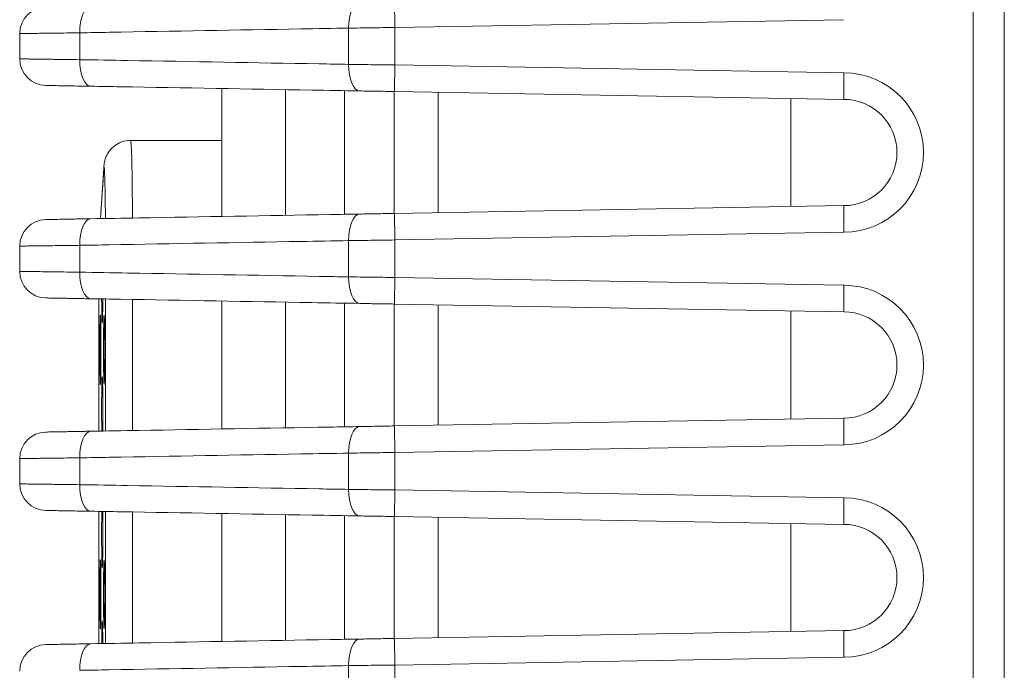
# Model space of a CAD drawing. Header units: millimetres. Extents: x 990 to 1809, y 0 to 562.
# Tile 52 of 256: x 1198 to 1217, y 337 to 349. Entities that reach past the tile are written whole.
import ezdxf

# ---------------------------------------------------------------- set-up
doc = ezdxf.new("R2010")
doc.units = ezdxf.units.MM
doc.layers.add('1', color=7, linetype='Continuous', true_color=0xffffff)

msp = doc.modelspace()

# ---------------------------------------------------------------- linework, layer by layer
at = {"layer": '1', "color": 7, "linetype": 'Continuous', "lineweight": 18}
for p, q in [((1216.353, 298.616), (1216.353, 378.66)), ((1216.94, 378.66), (1216.94, 304.388)), ((1205.469, 349.491), (1205.477, 348.991)), ((1213.925, 349.138), (1205.477, 348.991)), ((1205.469, 347.786), (1205.477, 348.286)), ((1205.477, 348.286), (1213.925, 348.138)), ((1202.221, 347.842), (1202.221, 345.433)), ((1203.421, 345.455), (1203.421, 347.821)), ((1204.528, 347.802), (1204.528, 345.474)), ((1205.467, 345.491), (1205.467, 347.786)), ((1213.921, 347.638), (1205.469, 347.786)), ((1206.29, 347.771), (1206.29, 345.505)), ((1202.221, 346.865), (1200.508, 346.865)), ((1200.002, 346.346), (1199.94, 345.394)), ((1200.001, 346.313), (1199.941, 345.394)), ((1205.469, 345.491), (1213.921, 345.638)), ((1205.469, 345.491), (1205.477, 344.991)), ((1213.925, 345.138), (1205.477, 344.991)), ((1205.469, 343.786), (1205.477, 344.286)), ((1205.477, 344.286), (1213.925, 344.138)), ((1199.912, 343.79), (1199.912, 341.394)), ((1200.034, 341.396), (1200.034, 343.88)), ((1200.543, 341.404), (1200.543, 343.871)), ((1202.221, 343.842), (1202.221, 341.433)), ((1203.421, 341.455), (1203.421, 343.821)), ((1204.528, 343.802), (1204.528, 341.474)), ((1205.467, 341.491), (1205.467, 343.786)), ((1213.921, 343.638), (1205.469, 343.786)), ((1206.29, 343.771), (1206.29, 341.505)), ((1205.469, 341.491), (1213.921, 341.638)), ((1205.469, 341.491), (1205.477, 340.991)), ((1213.925, 341.138), (1205.477, 340.991)), ((1205.469, 339.786), (1205.477, 340.286)), ((1205.477, 340.286), (1213.925, 340.138)), ((1199.912, 339.883), (1199.912, 337.394)), ((1200.034, 337.396), (1200.034, 339.88)), ((1200.543, 337.405), (1200.543, 339.871)), ((1202.221, 339.842), (1202.221, 337.435)), ((1203.421, 337.455), (1203.421, 339.821)), ((1204.528, 339.802), (1204.528, 337.474)), ((1205.467, 337.491), (1205.467, 339.786)), ((1213.921, 339.638), (1205.469, 339.786)), ((1206.29, 339.771), (1206.29, 337.505)), ((1205.469, 337.491), (1213.921, 337.638)), ((1205.469, 337.491), (1205.477, 336.991)), ((1213.925, 337.138), (1205.477, 336.991))]:
    msp.add_line(p, q, dxfattribs=at)
for centre, radius, start, end in [((1198.921, 348.876), 0.5, 91, 180), ((1198.921, 348.4), 0.5, 180, 269), ((1213.921, 346.638), 1.5, 270.1835, 89.8165), ((1213.921, 346.638), 1, 270, 90), ((1198.921, 344.876), 0.5, 91, 180), ((1198.921, 344.4), 0.5, 180, 269), ((1213.921, 342.638), 1.5, 270.1835, 89.8165), ((1213.921, 342.638), 1, 270, 90), ((1198.921, 340.876), 0.5, 91, 180), ((1198.921, 340.4), 0.5, 180, 269), ((1213.921, 338.638), 1.5, 270.1835, 89.8165), ((1213.921, 338.638), 1, 270, 90), ((1198.921, 336.876), 0.5, 91, 180)]:
    msp.add_arc(centre, radius, start, end, dxfattribs=at)
for centre, major_axis, ratio, start_param, end_param in [((1204.825, 348.979), (0.009, -0.5), 0.434695, 3.141593, 4.704802), ((1199.768, 348.891), (0.009, -0.5), 0.434695, 3.141593, 4.704802), ((1199.768, 348.385), (0.009, 0.5), 0.434695, 1.578384, 3.141593), ((1204.825, 348.297), (0.009, 0.5), 0.434695, 1.578384, 3.141593), ((1200.508, 344.865), (0, -2), 0.017452, 1.848147, 3.141572), ((1200.008, 344.865), (0, -1.5), 0.017452, 2.636656, 3.404139), ((1200.501, 346.313), (0.499, -0.032), 0.965585, 3.141569, 3.208746), ((1200.008, 344.865), (0, -1.5), 0.017452, 1.934543, 2.636656), ((1204.825, 344.979), (-0.009, 0.5), 0.434695, 0, 1.563209), ((1199.768, 344.891), (0.009, -0.5), 0.434695, 3.141593, 4.704802), ((1199.768, 344.385), (0.009, 0.5), 0.434695, 1.578384, 3.141593), ((1204.825, 344.297), (0.009, 0.5), 0.434695, 1.578384, 3.141593), ((1199.938, 343.79), (0, -1.5), 0.017452, 4.650227, 4.712389), ((1199.973, 344.073), (0, 0.65), 0.017452, 1.871996, 3.141593), ((1199.973, 344.073), (0, 0.65), 0.017452, 3.141593, 4.40844), ((1199.938, 342.923), (0, 0.65), 0.017452, 0, 3.141593), ((1200.188, 343.573), (0, 0.25), 0.999848, 1.570824, 1.710424), ((1199.938, 342.923), (0, 0.65), 0.017452, 3.141593, 6.283185), ((1200.008, 342.923), (0, 0.65), 0.017452, 0, 3.141593), ((1200.258, 343.573), (0, 0.25), 0.999848, 1.570824, 1.746136), ((1200.008, 342.923), (0, 0.65), 0.017452, 3.141593, 6.283185), ((1200.223, 343.423), (0, -0.25), 0.999848, 4.548805, 4.712362), ((1199.973, 341.773), (0, 0.65), 0.017452, 0, 2.204759), ((1200.223, 342.423), (0, 0.25), 0.999848, 1.570824, 1.710424), ((1199.973, 341.773), (0, 0.65), 0.017452, 4.076658, 6.283185), ((1199.768, 340.891), (0.009, -0.5), 0.434695, 3.141593, 4.704802), ((1204.825, 340.979), (-0.009, 0.5), 0.434695, 0, 1.563209), ((1199.768, 340.385), (0.009, 0.5), 0.434695, 1.578384, 3.141593), ((1204.825, 340.297), (0.009, 0.5), 0.434695, 1.578384, 3.141593), ((1199.973, 339.473), (0, 0.65), 0.017452, 0.876652, 3.141593), ((1199.973, 339.473), (0, 0.65), 0.017452, 3.141593, 5.401281), ((1199.938, 338.323), (0, 0.65), 0.017452, 0, 3.141593), ((1200.188, 338.973), (0, 0.25), 0.999848, 1.570824, 1.710424), ((1199.938, 338.323), (0, 0.65), 0.017452, 3.141593, 6.283185), ((1200.008, 338.323), (0, 0.65), 0.017452, 0, 3.141593), ((1200.258, 338.973), (0, 0.25), 0.999848, 1.570824, 1.746136), ((1200.008, 338.323), (0, 0.65), 0.017452, 3.141593, 6.283185), ((1199.973, 337.173), (0, 0.65), 0.017452, 0, 1.219527), ((1200.223, 337.823), (0, 0.25), 0.999848, 1.570824, 1.710424), ((1199.973, 337.173), (0, 0.65), 0.017452, 5.061449, 6.283185), ((1204.825, 336.979), (-0.009, 0.5), 0.434695, 0, 1.563209), ((1199.768, 336.891), (0.009, -0.5), 0.434695, 3.141593, 4.704801)]:
    msp.add_ellipse(centre, major_axis=major_axis, ratio=ratio, start_param=start_param, end_param=end_param, dxfattribs=at)
for points, knots in [([(1204.608, 348.979), (1204.308, 348.974), (1204.008, 348.969), (1202.507, 348.943), (1201.306, 348.922), (1199.921, 348.897), (1199.736, 348.894), (1199.551, 348.891)], [0, 0, 0, 0, 0.178059, 0.178059, 0.890297, 0.890297, 1, 1, 1, 1]), ([(1205.477, 348.991), (1205.402, 348.99), (1205.327, 348.989), (1205.177, 348.987), (1205.103, 348.986), (1204.957, 348.984), (1204.886, 348.983), (1204.745, 348.981), (1204.676, 348.98), (1204.608, 348.979)], [0, 0, 0, 0, 0.25, 0.25, 0.5, 0.5, 0.75, 0.75, 1, 1, 1, 1]), ([(1199.551, 348.891), (1199.509, 348.89), (1199.467, 348.89), (1199.385, 348.889), (1199.345, 348.888), (1199.228, 348.887), (1199.081, 348.885), (1198.952, 348.883), (1198.876, 348.882), (1198.861, 348.882), (1198.832, 348.882), (1198.79, 348.881), (1198.751, 348.881), (1198.676, 348.88), (1198.633, 348.879), (1198.576, 348.878), (1198.558, 348.878), (1198.534, 348.878), (1198.526, 348.878), (1198.512, 348.877), (1198.505, 348.877), (1198.472, 348.877), (1198.453, 348.877), (1198.427, 348.876), (1198.42, 348.876), (1198.421, 348.876)], [0, 0, 0, 0, 0.06247, 0.06247, 0.124941, 0.124941, 0.249881, 0.374822, 0.374822, 0.406057, 0.406057, 0.437292, 0.499763, 0.499763, 0.624703, 0.624703, 0.687174, 0.687174, 0.718409, 0.718409, 0.749644, 0.749644, 0.874585, 0.874585, 1, 1, 1, 1]), ([(1198.421, 348.4), (1198.421, 348.4), (1198.422, 348.4), (1198.429, 348.4), (1198.434, 348.4), (1198.454, 348.4), (1198.493, 348.399), (1198.557, 348.398), (1198.605, 348.398), (1198.615, 348.397), (1198.635, 348.397), (1198.667, 348.397), (1198.703, 348.396), (1198.777, 348.395), (1198.832, 348.395), (1198.922, 348.393), (1198.953, 348.393), (1199.002, 348.392), (1199.019, 348.392), (1199.053, 348.392), (1199.07, 348.391), (1199.157, 348.39), (1199.231, 348.389), (1199.385, 348.387), (1199.466, 348.386), (1199.551, 348.385)], [0, 0, 0, 0, 0.061988, 0.061988, 0.124522, 0.124522, 0.24959, 0.374659, 0.374659, 0.405926, 0.405926, 0.437193, 0.499727, 0.499727, 0.624795, 0.624795, 0.687329, 0.687329, 0.718596, 0.718596, 0.749863, 0.749863, 0.874932, 0.874932, 1, 1, 1, 1]), ([(1199.551, 348.385), (1199.851, 348.38), (1200.151, 348.375), (1201.652, 348.349), (1202.853, 348.328), (1204.238, 348.303), (1204.423, 348.3), (1204.608, 348.297)], [0, 0, 0, 0, 0.178059, 0.178059, 0.890297, 0.890297, 1, 1, 1, 1]), ([(1204.608, 348.297), (1204.676, 348.296), (1204.745, 348.295), (1204.886, 348.293), (1204.957, 348.292), (1205.103, 348.29), (1205.177, 348.289), (1205.327, 348.288), (1205.402, 348.287), (1205.477, 348.286)], [0, 0, 0, 0, 0.25, 0.25, 0.5, 0.5, 0.75, 0.75, 1, 1, 1, 1]), ([(1213.925, 348.138), (1213.925, 348.122), (1213.925, 348.106), (1213.925, 348.073), (1213.924, 348.056), (1213.924, 348.024), (1213.924, 348.008), (1213.924, 347.977), (1213.923, 347.946), (1213.923, 347.917), (1213.923, 347.888), (1213.923, 347.874), (1213.922, 347.833), (1213.922, 347.808), (1213.922, 347.773), (1213.922, 347.762), (1213.921, 347.741), (1213.921, 347.731), (1213.921, 347.704), (1213.921, 347.689), (1213.921, 347.67), (1213.921, 347.664), (1213.921, 347.655), (1213.921, 347.651), (1213.921, 347.641), (1213.921, 347.638), (1213.921, 347.638)], [0, 0, 0, 0, 0.0625, 0.0625, 0.125, 0.125, 0.1875, 0.1875, 0.25, 0.3125, 0.3125, 0.375, 0.375, 0.5, 0.5, 0.5625, 0.5625, 0.625, 0.625, 0.75, 0.75, 0.8125, 0.8125, 0.875, 0.875, 1, 1, 1, 1]), ([(1199.76, 347.885), (1199.696, 347.886), (1199.635, 347.887), (1199.519, 347.889), (1199.464, 347.89), (1199.399, 347.892), (1199.386, 347.892), (1199.361, 347.892), (1199.348, 347.892), (1199.311, 347.893), (1199.288, 347.894), (1199.22, 347.895), (1199.179, 347.895), (1199.123, 347.896), (1199.106, 347.897), (1199.081, 347.897), (1199.073, 347.897), (1199.057, 347.898), (1199.05, 347.898), (1199.014, 347.898), (1198.966, 347.899), (1198.937, 347.9), (1198.922, 347.9), (1198.918, 347.9), (1198.913, 347.9), (1198.912, 347.9), (1198.912, 347.9)], [0, 0, 0, 0, 0.125, 0.125, 0.25, 0.25, 0.28125, 0.28125, 0.3125, 0.3125, 0.375, 0.375, 0.500001, 0.500001, 0.562501, 0.562501, 0.593751, 0.593751, 0.625001, 0.625001, 0.750001, 0.875001, 0.875001, 0.937501, 0.937501, 1, 1, 1, 1]), ([(1204.817, 347.797), (1204.516, 347.802), (1204.216, 347.807), (1202.716, 347.834), (1201.515, 347.855), (1200.13, 347.879), (1199.945, 347.882), (1199.76, 347.885)], [0, 0, 0, 0, 0.178059, 0.178059, 0.890297, 0.890297, 1, 1, 1, 1]), ([(1205.469, 347.786), (1205.412, 347.787), (1205.356, 347.788), (1205.243, 347.79), (1205.132, 347.791), (1204.971, 347.794), (1204.868, 347.796), (1204.817, 347.797)], [0, 0, 0, 0, 0.25, 0.25, 0.5, 0.75, 1, 1, 1, 1]), ([(1200.508, 346.859), (1200.495, 346.861), (1200.423, 346.869), (1200.304, 346.829), (1200.18, 346.75), (1200.099, 346.66), (1200.05, 346.573), (1200.025, 346.502), (1200.014, 346.454), (1200.008, 346.417), (1200.005, 346.384), (1200.003, 346.358), (1200.002, 346.346)], [0, 0, 0, 0, 0.03918, 0.217467, 0.359235, 0.478668, 0.579548, 0.66, 0.71887, 0.777405, 0.871523, 1, 1, 1, 1]), ([(1213.925, 345.138), (1213.925, 345.154), (1213.925, 345.171), (1213.925, 345.203), (1213.924, 345.22), (1213.924, 345.252), (1213.924, 345.268), (1213.924, 345.299), (1213.923, 345.33), (1213.923, 345.359), (1213.923, 345.388), (1213.923, 345.403), (1213.922, 345.443), (1213.922, 345.469), (1213.922, 345.503), (1213.922, 345.514), (1213.921, 345.535), (1213.921, 345.545), (1213.921, 345.572), (1213.921, 345.587), (1213.921, 345.606), (1213.921, 345.612), (1213.921, 345.621), (1213.921, 345.625), (1213.921, 345.635), (1213.921, 345.638), (1213.921, 345.638)], [0, 0, 0, 0, 0.0625, 0.0625, 0.125, 0.125, 0.1875, 0.1875, 0.25, 0.3125, 0.3125, 0.375, 0.375, 0.5, 0.5, 0.5625, 0.5625, 0.625, 0.625, 0.75, 0.75, 0.8125, 0.8125, 0.875, 0.875, 1, 1, 1, 1]), ([(1199.76, 345.391), (1200.06, 345.396), (1200.36, 345.401), (1201.861, 345.428), (1203.061, 345.449), (1204.447, 345.473), (1204.632, 345.476), (1204.817, 345.479)], [0, 0, 0, 0, 0.178059, 0.178059, 0.890297, 0.890297, 1, 1, 1, 1]), ([(1204.817, 345.479), (1204.868, 345.48), (1204.971, 345.482), (1205.132, 345.485), (1205.243, 345.487), (1205.356, 345.489), (1205.412, 345.49), (1205.469, 345.491)], [0, 0, 0, 0, 0.25, 0.5, 0.75, 0.75, 1, 1, 1, 1]), ([(1198.912, 345.376), (1198.912, 345.376), (1198.917, 345.376), (1198.936, 345.377), (1198.951, 345.377), (1198.975, 345.377), (1198.98, 345.377), (1198.991, 345.378), (1198.997, 345.378), (1199.015, 345.378), (1199.028, 345.378), (1199.071, 345.379), (1199.104, 345.379), (1199.159, 345.38), (1199.179, 345.381), (1199.21, 345.381), (1199.221, 345.382), (1199.242, 345.382), (1199.253, 345.382), (1199.31, 345.383), (1199.408, 345.385), (1199.518, 345.387), (1199.605, 345.388), (1199.635, 345.389), (1199.697, 345.39), (1199.728, 345.39), (1199.76, 345.391)], [0, 0, 0, 0, 0.125, 0.125, 0.25, 0.25, 0.28125, 0.28125, 0.3125, 0.3125, 0.375, 0.375, 0.5, 0.5, 0.5625, 0.5625, 0.59375, 0.59375, 0.625, 0.625, 0.75, 0.875, 0.875, 0.9375, 0.9375, 1, 1, 1, 1]), ([(1199.551, 344.891), (1199.509, 344.89), (1199.467, 344.89), (1199.385, 344.889), (1199.345, 344.888), (1199.228, 344.887), (1199.081, 344.885), (1198.952, 344.883), (1198.876, 344.882), (1198.861, 344.882), (1198.832, 344.882), (1198.79, 344.881), (1198.751, 344.881), (1198.676, 344.88), (1198.633, 344.879), (1198.576, 344.878), (1198.558, 344.878), (1198.534, 344.878), (1198.526, 344.878), (1198.512, 344.877), (1198.505, 344.877), (1198.472, 344.877), (1198.453, 344.877), (1198.427, 344.876), (1198.42, 344.876), (1198.421, 344.876)], [0, 0, 0, 0, 0.062474, 0.062474, 0.124948, 0.124948, 0.249896, 0.374844, 0.374844, 0.406081, 0.406081, 0.437318, 0.499792, 0.499792, 0.624741, 0.624741, 0.687215, 0.687215, 0.718452, 0.718452, 0.749689, 0.749689, 0.874637, 0.874637, 1, 1, 1, 1]), ([(1204.608, 344.979), (1204.308, 344.974), (1204.008, 344.969), (1202.507, 344.943), (1201.306, 344.922), (1199.921, 344.897), (1199.736, 344.894), (1199.551, 344.891)], [0, 0, 0, 0, 0.178059, 0.178059, 0.890297, 0.890297, 1, 1, 1, 1]), ([(1205.477, 344.991), (1205.402, 344.99), (1205.327, 344.989), (1205.177, 344.987), (1205.103, 344.986), (1204.957, 344.984), (1204.886, 344.983), (1204.745, 344.981), (1204.676, 344.98), (1204.608, 344.979)], [0, 0, 0, 0, 0.25, 0.25, 0.5, 0.5, 0.75, 0.75, 1, 1, 1, 1]), ([(1198.421, 344.4), (1198.421, 344.4), (1198.422, 344.4), (1198.429, 344.4), (1198.434, 344.4), (1198.454, 344.4), (1198.493, 344.399), (1198.557, 344.398), (1198.605, 344.398), (1198.615, 344.397), (1198.635, 344.397), (1198.667, 344.397), (1198.703, 344.396), (1198.777, 344.395), (1198.832, 344.395), (1198.922, 344.393), (1198.953, 344.393), (1199.002, 344.392), (1199.019, 344.392), (1199.053, 344.392), (1199.07, 344.391), (1199.157, 344.39), (1199.231, 344.389), (1199.385, 344.387), (1199.466, 344.386), (1199.551, 344.385)], [0, 0, 0, 0, 0.061931, 0.061931, 0.124469, 0.124469, 0.249545, 0.374621, 0.374621, 0.40589, 0.40589, 0.437159, 0.499696, 0.499696, 0.624772, 0.624772, 0.68731, 0.68731, 0.718579, 0.718579, 0.749848, 0.749848, 0.874924, 0.874924, 1, 1, 1, 1]), ([(1199.551, 344.385), (1199.851, 344.38), (1200.151, 344.375), (1201.652, 344.349), (1202.853, 344.328), (1204.238, 344.303), (1204.423, 344.3), (1204.608, 344.297)], [0, 0, 0, 0, 0.178059, 0.178059, 0.890297, 0.890297, 1, 1, 1, 1]), ([(1204.608, 344.297), (1204.676, 344.296), (1204.745, 344.295), (1204.886, 344.293), (1204.957, 344.292), (1205.103, 344.29), (1205.177, 344.289), (1205.327, 344.288), (1205.402, 344.287), (1205.477, 344.286)], [0, 0, 0, 0, 0.25, 0.25, 0.5, 0.5, 0.75, 0.75, 1, 1, 1, 1]), ([(1213.925, 344.138), (1213.925, 344.122), (1213.925, 344.106), (1213.925, 344.073), (1213.924, 344.056), (1213.924, 344.024), (1213.924, 344.008), (1213.924, 343.977), (1213.923, 343.946), (1213.923, 343.917), (1213.923, 343.888), (1213.923, 343.874), (1213.922, 343.833), (1213.922, 343.808), (1213.922, 343.773), (1213.922, 343.762), (1213.921, 343.741), (1213.921, 343.731), (1213.921, 343.704), (1213.921, 343.689), (1213.921, 343.67), (1213.921, 343.664), (1213.921, 343.655), (1213.921, 343.651), (1213.921, 343.641), (1213.921, 343.638), (1213.921, 343.638)], [0, 0, 0, 0, 0.0625, 0.0625, 0.125, 0.125, 0.1875, 0.1875, 0.25, 0.3125, 0.3125, 0.375, 0.375, 0.5, 0.5, 0.5625, 0.5625, 0.625, 0.625, 0.75, 0.75, 0.8125, 0.8125, 0.875, 0.875, 1, 1, 1, 1]), ([(1199.76, 343.885), (1199.696, 343.886), (1199.635, 343.887), (1199.519, 343.889), (1199.464, 343.89), (1199.399, 343.892), (1199.386, 343.892), (1199.361, 343.892), (1199.348, 343.892), (1199.311, 343.893), (1199.288, 343.894), (1199.22, 343.895), (1199.179, 343.895), (1199.123, 343.896), (1199.106, 343.897), (1199.081, 343.897), (1199.073, 343.897), (1199.057, 343.898), (1199.05, 343.898), (1199.014, 343.898), (1198.966, 343.899), (1198.937, 343.9), (1198.922, 343.9), (1198.918, 343.9), (1198.913, 343.9), (1198.912, 343.9), (1198.912, 343.9)], [0, 0, 0, 0, 0.125011, 0.125011, 0.250022, 0.250022, 0.281274, 0.281274, 0.312527, 0.312527, 0.375033, 0.375033, 0.500043, 0.500043, 0.562549, 0.562549, 0.593802, 0.593802, 0.625054, 0.625054, 0.750065, 0.875076, 0.875076, 0.937582, 0.937582, 1, 1, 1, 1]), ([(1204.817, 343.797), (1204.516, 343.802), (1204.216, 343.807), (1202.716, 343.834), (1201.515, 343.855), (1200.13, 343.879), (1199.945, 343.882), (1199.76, 343.885)], [0, 0, 0, 0, 0.178059, 0.178059, 0.890297, 0.890297, 1, 1, 1, 1]), ([(1199.984, 343.881), (1199.984, 343.878), (1199.983, 343.798), (1199.982, 343.652), (1199.979, 343.52), (1199.977, 343.468), (1199.976, 343.457), (1199.976, 343.457)], [0, 0, 0, 0, 0.013358, 0.362964, 0.709492, 0.899054, 1, 1, 1, 1]), ([(1205.469, 343.786), (1205.412, 343.787), (1205.356, 343.788), (1205.243, 343.79), (1205.132, 343.791), (1204.971, 343.794), (1204.868, 343.796), (1204.817, 343.797)], [0, 0, 0, 0, 0.25, 0.25, 0.5, 0.75, 1, 1, 1, 1]), ([(1200.011, 343.539), (1200.011, 343.539), (1200.011, 343.538), (1200.012, 343.529), (1200.014, 343.485), (1200.016, 343.376), (1200.018, 343.264), (1200.018, 343.188), (1200.018, 343.186)], [0, 0, 0, 0, 0.009365, 0.112451, 0.309114, 0.619234, 0.989729, 1, 1, 1, 1]), ([(1200.018, 343.186), (1200.019, 343.112), (1200.019, 342.961), (1200.019, 342.717), (1200.017, 342.502), (1200.014, 342.37), (1200.012, 342.318), (1200.011, 342.307), (1200.011, 342.307)], [0, 0, 0, 0, 0.201218, 0.410158, 0.619161, 0.826324, 0.939649, 1, 1, 1, 1]), ([(1199.976, 342.389), (1199.976, 342.389), (1199.976, 342.388), (1199.977, 342.379), (1199.979, 342.335), (1199.981, 342.226), (1199.983, 342.114), (1199.983, 342.038), (1199.983, 342.036)], [0, 0, 0, 0, 0.009365, 0.112451, 0.309114, 0.619234, 0.989729, 1, 1, 1, 1]), ([(1199.983, 342.036), (1199.984, 341.962), (1199.984, 341.811), (1199.984, 341.579), (1199.983, 341.446), (1199.982, 341.391)], [0, 0, 0, 0, 0.343064, 0.699292, 1, 1, 1, 1]), ([(1213.925, 341.138), (1213.925, 341.154), (1213.925, 341.171), (1213.925, 341.203), (1213.924, 341.22), (1213.924, 341.252), (1213.924, 341.268), (1213.924, 341.299), (1213.923, 341.33), (1213.923, 341.359), (1213.923, 341.388), (1213.923, 341.403), (1213.922, 341.443), (1213.922, 341.469), (1213.922, 341.503), (1213.922, 341.514), (1213.921, 341.535), (1213.921, 341.545), (1213.921, 341.572), (1213.921, 341.587), (1213.921, 341.606), (1213.921, 341.612), (1213.921, 341.621), (1213.921, 341.625), (1213.921, 341.635), (1213.921, 341.638), (1213.921, 341.638)], [0, 0, 0, 0, 0.0625, 0.0625, 0.125, 0.125, 0.1875, 0.1875, 0.25, 0.3125, 0.3125, 0.375, 0.375, 0.5, 0.5, 0.5625, 0.5625, 0.625, 0.625, 0.75, 0.75, 0.8125, 0.8125, 0.875, 0.875, 1, 1, 1, 1]), ([(1198.912, 341.376), (1198.912, 341.376), (1198.917, 341.376), (1198.936, 341.377), (1198.951, 341.377), (1198.975, 341.377), (1198.98, 341.377), (1198.991, 341.378), (1198.997, 341.378), (1199.015, 341.378), (1199.028, 341.378), (1199.071, 341.379), (1199.104, 341.379), (1199.159, 341.38), (1199.179, 341.381), (1199.21, 341.381), (1199.221, 341.382), (1199.242, 341.382), (1199.253, 341.382), (1199.31, 341.383), (1199.408, 341.385), (1199.518, 341.387), (1199.605, 341.388), (1199.635, 341.389), (1199.697, 341.39), (1199.728, 341.39), (1199.76, 341.391)], [0, 0, 0, 0, 0.125, 0.125, 0.25, 0.25, 0.28125, 0.28125, 0.3125, 0.3125, 0.375, 0.375, 0.5, 0.5, 0.5625, 0.5625, 0.59375, 0.59375, 0.625, 0.625, 0.75, 0.875, 0.875, 0.9375, 0.9375, 1, 1, 1, 1]), ([(1199.76, 341.391), (1200.06, 341.396), (1200.36, 341.401), (1201.861, 341.428), (1203.061, 341.449), (1204.447, 341.473), (1204.632, 341.476), (1204.817, 341.479)], [0, 0, 0, 0, 0.178059, 0.178059, 0.890297, 0.890297, 1, 1, 1, 1]), ([(1204.817, 341.479), (1204.868, 341.48), (1204.971, 341.482), (1205.132, 341.485), (1205.243, 341.487), (1205.356, 341.489), (1205.412, 341.49), (1205.469, 341.491)], [0, 0, 0, 0, 0.25, 0.5, 0.75, 0.75, 1, 1, 1, 1]), ([(1204.608, 340.979), (1204.308, 340.974), (1204.008, 340.969), (1202.507, 340.943), (1201.306, 340.922), (1199.921, 340.897), (1199.736, 340.894), (1199.551, 340.891)], [0, 0, 0, 0, 0.178059, 0.178059, 0.890297, 0.890297, 1, 1, 1, 1]), ([(1205.477, 340.991), (1205.402, 340.99), (1205.327, 340.989), (1205.177, 340.987), (1205.103, 340.986), (1204.957, 340.984), (1204.886, 340.983), (1204.745, 340.981), (1204.676, 340.98), (1204.608, 340.979)], [0, 0, 0, 0, 0.25, 0.25, 0.5, 0.5, 0.75, 0.75, 1, 1, 1, 1]), ([(1199.551, 340.891), (1199.509, 340.89), (1199.467, 340.89), (1199.385, 340.889), (1199.345, 340.888), (1199.228, 340.887), (1199.081, 340.885), (1198.952, 340.883), (1198.876, 340.882), (1198.861, 340.882), (1198.832, 340.882), (1198.79, 340.881), (1198.751, 340.881), (1198.676, 340.88), (1198.633, 340.879), (1198.576, 340.878), (1198.558, 340.878), (1198.534, 340.878), (1198.526, 340.878), (1198.512, 340.877), (1198.505, 340.877), (1198.472, 340.877), (1198.453, 340.877), (1198.427, 340.876), (1198.42, 340.876), (1198.421, 340.876)], [0, 0, 0, 0, 0.062477, 0.062477, 0.124954, 0.124954, 0.249907, 0.374861, 0.374861, 0.406099, 0.406099, 0.437338, 0.499815, 0.499815, 0.624768, 0.624768, 0.687245, 0.687245, 0.718483, 0.718483, 0.749722, 0.749722, 0.874675, 0.874675, 1, 1, 1, 1]), ([(1198.421, 340.4), (1198.421, 340.4), (1198.422, 340.4), (1198.429, 340.4), (1198.434, 340.4), (1198.454, 340.4), (1198.493, 340.399), (1198.557, 340.398), (1198.605, 340.398), (1198.615, 340.397), (1198.635, 340.397), (1198.667, 340.397), (1198.703, 340.396), (1198.777, 340.395), (1198.832, 340.395), (1198.922, 340.393), (1198.953, 340.393), (1199.002, 340.392), (1199.019, 340.392), (1199.053, 340.392), (1199.07, 340.391), (1199.157, 340.39), (1199.231, 340.389), (1199.385, 340.387), (1199.466, 340.386), (1199.551, 340.385)], [0, 0, 0, 0, 0.061899, 0.061899, 0.124439, 0.124439, 0.249519, 0.374599, 0.374599, 0.405869, 0.405869, 0.437139, 0.499679, 0.499679, 0.624759, 0.624759, 0.6873, 0.6873, 0.71857, 0.71857, 0.74984, 0.74984, 0.87492, 0.87492, 1, 1, 1, 1]), ([(1199.551, 340.385), (1199.851, 340.38), (1200.151, 340.375), (1201.652, 340.349), (1202.853, 340.328), (1204.238, 340.303), (1204.423, 340.3), (1204.608, 340.297)], [0, 0, 0, 0, 0.178059, 0.178059, 0.890297, 0.890297, 1, 1, 1, 1]), ([(1204.608, 340.297), (1204.676, 340.296), (1204.745, 340.295), (1204.886, 340.293), (1204.957, 340.292), (1205.103, 340.29), (1205.177, 340.289), (1205.327, 340.288), (1205.402, 340.287), (1205.477, 340.286)], [0, 0, 0, 0, 0.25, 0.25, 0.5, 0.5, 0.75, 0.75, 1, 1, 1, 1]), ([(1213.925, 340.138), (1213.925, 340.122), (1213.925, 340.106), (1213.925, 340.073), (1213.924, 340.056), (1213.924, 340.024), (1213.924, 340.008), (1213.924, 339.977), (1213.923, 339.946), (1213.923, 339.917), (1213.923, 339.888), (1213.923, 339.874), (1213.922, 339.833), (1213.922, 339.808), (1213.922, 339.773), (1213.922, 339.762), (1213.921, 339.741), (1213.921, 339.731), (1213.921, 339.704), (1213.921, 339.689), (1213.921, 339.67), (1213.921, 339.664), (1213.921, 339.655), (1213.921, 339.651), (1213.921, 339.641), (1213.921, 339.638), (1213.921, 339.638)], [0, 0, 0, 0, 0.0625, 0.0625, 0.125, 0.125, 0.1875, 0.1875, 0.25, 0.3125, 0.3125, 0.375, 0.375, 0.5, 0.5, 0.5625, 0.5625, 0.625, 0.625, 0.75, 0.75, 0.8125, 0.8125, 0.875, 0.875, 1, 1, 1, 1]), ([(1199.76, 339.885), (1199.696, 339.886), (1199.635, 339.887), (1199.519, 339.889), (1199.464, 339.89), (1199.399, 339.892), (1199.386, 339.892), (1199.361, 339.892), (1199.348, 339.892), (1199.311, 339.893), (1199.288, 339.894), (1199.22, 339.895), (1199.179, 339.895), (1199.123, 339.896), (1199.106, 339.897), (1199.081, 339.897), (1199.073, 339.897), (1199.057, 339.898), (1199.05, 339.898), (1199.014, 339.898), (1198.966, 339.899), (1198.937, 339.9), (1198.922, 339.9), (1198.918, 339.9), (1198.913, 339.9), (1198.912, 339.9), (1198.912, 339.9)], [0, 0, 0, 0, 0.125019, 0.125019, 0.250039, 0.250039, 0.281294, 0.281294, 0.312549, 0.312549, 0.375058, 0.375058, 0.500078, 0.500078, 0.562588, 0.562588, 0.593842, 0.593842, 0.625097, 0.625097, 0.750117, 0.875136, 0.875136, 0.937646, 0.937646, 1, 1, 1, 1]), ([(1204.817, 339.797), (1204.516, 339.802), (1204.216, 339.807), (1202.716, 339.834), (1201.515, 339.855), (1200.13, 339.879), (1199.945, 339.882), (1199.76, 339.885)], [0, 0, 0, 0, 0.178059, 0.178059, 0.890297, 0.890297, 1, 1, 1, 1]), ([(1199.982, 339.889), (1199.982, 339.846), (1199.983, 339.796), (1199.983, 339.738), (1199.983, 339.736)], [0, 0, 0, 0, 0.964699, 1, 1, 1, 1]), ([(1199.983, 339.736), (1199.984, 339.662), (1199.984, 339.511), (1199.984, 339.267), (1199.982, 339.052), (1199.979, 338.92), (1199.977, 338.868), (1199.976, 338.857), (1199.976, 338.857)], [0, 0, 0, 0, 0.201218, 0.410158, 0.619161, 0.826324, 0.939649, 1, 1, 1, 1]), ([(1205.469, 339.786), (1205.412, 339.787), (1205.356, 339.788), (1205.243, 339.79), (1205.132, 339.791), (1204.971, 339.794), (1204.868, 339.796), (1204.817, 339.797)], [0, 0, 0, 0, 0.25, 0.25, 0.5, 0.75, 1, 1, 1, 1]), ([(1200.011, 338.939), (1200.011, 338.939), (1200.011, 338.938), (1200.012, 338.929), (1200.014, 338.885), (1200.016, 338.776), (1200.018, 338.664), (1200.018, 338.588), (1200.018, 338.586)], [0, 0, 0, 0, 0.009365, 0.112451, 0.309114, 0.619234, 0.989729, 1, 1, 1, 1]), ([(1200.018, 338.586), (1200.019, 338.512), (1200.019, 338.361), (1200.019, 338.117), (1200.017, 337.902), (1200.014, 337.77), (1200.012, 337.718), (1200.011, 337.707), (1200.011, 337.707)], [0, 0, 0, 0, 0.201218, 0.410158, 0.619161, 0.826324, 0.939649, 1, 1, 1, 1]), ([(1199.976, 337.789), (1199.976, 337.789), (1199.976, 337.788), (1199.977, 337.779), (1199.979, 337.735), (1199.981, 337.626), (1199.983, 337.514), (1199.983, 337.438), (1199.983, 337.436)], [0, 0, 0, 0, 0.009365, 0.112451, 0.309114, 0.619234, 0.989729, 1, 1, 1, 1]), ([(1213.925, 337.138), (1213.925, 337.154), (1213.925, 337.171), (1213.925, 337.203), (1213.924, 337.22), (1213.924, 337.252), (1213.924, 337.268), (1213.924, 337.299), (1213.923, 337.33), (1213.923, 337.359), (1213.923, 337.388), (1213.923, 337.403), (1213.922, 337.443), (1213.922, 337.469), (1213.922, 337.503), (1213.922, 337.514), (1213.921, 337.535), (1213.921, 337.545), (1213.921, 337.572), (1213.921, 337.587), (1213.921, 337.606), (1213.921, 337.612), (1213.921, 337.621), (1213.921, 337.625), (1213.921, 337.635), (1213.921, 337.638), (1213.921, 337.638)], [0, 0, 0, 0, 0.0625, 0.0625, 0.125, 0.125, 0.1875, 0.1875, 0.25, 0.3125, 0.3125, 0.375, 0.375, 0.5, 0.5, 0.5625, 0.5625, 0.625, 0.625, 0.75, 0.75, 0.8125, 0.8125, 0.875, 0.875, 1, 1, 1, 1]), ([(1199.76, 337.391), (1200.06, 337.396), (1200.36, 337.401), (1201.861, 337.428), (1203.061, 337.449), (1204.447, 337.473), (1204.632, 337.476), (1204.817, 337.479)], [0, 0, 0, 0, 0.178059, 0.178059, 0.890297, 0.890297, 1, 1, 1, 1]), ([(1204.817, 337.479), (1204.868, 337.48), (1204.971, 337.482), (1205.132, 337.485), (1205.243, 337.487), (1205.356, 337.489), (1205.412, 337.49), (1205.469, 337.491)], [0, 0, 0, 0, 0.25, 0.5, 0.75, 0.75, 1, 1, 1, 1]), ([(1198.912, 337.376), (1198.912, 337.376), (1198.917, 337.376), (1198.936, 337.377), (1198.951, 337.377), (1198.975, 337.377), (1198.98, 337.377), (1198.991, 337.378), (1198.997, 337.378), (1199.015, 337.378), (1199.028, 337.378), (1199.071, 337.379), (1199.104, 337.379), (1199.159, 337.38), (1199.179, 337.381), (1199.21, 337.381), (1199.221, 337.382), (1199.242, 337.382), (1199.253, 337.382), (1199.31, 337.383), (1199.408, 337.385), (1199.518, 337.387), (1199.605, 337.388), (1199.635, 337.389), (1199.697, 337.39), (1199.728, 337.39), (1199.76, 337.391)], [0, 0, 0, 0, 0.125, 0.125, 0.25, 0.25, 0.28125, 0.28125, 0.3125, 0.3125, 0.375, 0.375, 0.5, 0.5, 0.5625, 0.5625, 0.59375, 0.59375, 0.625, 0.625, 0.75, 0.875, 0.875, 0.9375, 0.9375, 1, 1, 1, 1]), ([(1204.608, 336.979), (1204.308, 336.974), (1204.008, 336.969), (1202.507, 336.943), (1201.306, 336.922), (1199.921, 336.897), (1199.736, 336.894), (1199.551, 336.891)], [0, 0, 0, 0, 0.178059, 0.178059, 0.890297, 0.890297, 1, 1, 1, 1]), ([(1205.477, 336.991), (1205.402, 336.99), (1205.327, 336.989), (1205.177, 336.987), (1205.103, 336.986), (1204.957, 336.984), (1204.886, 336.983), (1204.745, 336.981), (1204.676, 336.98), (1204.608, 336.979)], [0, 0, 0, 0, 0.25, 0.25, 0.5, 0.5, 0.75, 0.75, 1, 1, 1, 1])]:
    msp.add_open_spline(points, degree=3, knots=knots, dxfattribs=at)
for points, degree in [([(1204.608, 348.297), (1204.608, 348.524), (1204.608, 348.752), (1204.608, 348.979)], 3), ([(1205.477, 348.991), (1205.477, 348.756), (1205.477, 348.521), (1205.477, 348.286)], 3), ([(1198.421, 348.4), (1198.421, 348.559), (1198.421, 348.717), (1198.421, 348.876)], 3), ([(1199.551, 348.891), (1199.551, 348.722), (1199.551, 348.554), (1199.551, 348.385)], 3), ([(1212.922, 347.656), (1212.922, 345.621)], 1), ([(1198.421, 344.4), (1198.421, 344.559), (1198.421, 344.717), (1198.421, 344.876)], 3), ([(1199.551, 344.891), (1199.551, 344.722), (1199.551, 344.554), (1199.551, 344.385)], 3), ([(1204.608, 344.297), (1204.608, 344.524), (1204.608, 344.752), (1204.608, 344.979)], 3), ([(1205.477, 344.991), (1205.477, 344.756), (1205.477, 344.521), (1205.477, 344.286)], 3), ([(1212.922, 343.656), (1212.922, 341.621)], 1), ([(1204.608, 340.297), (1204.608, 340.524), (1204.608, 340.752), (1204.608, 340.979)], 3), ([(1205.477, 340.991), (1205.477, 340.756), (1205.477, 340.521), (1205.477, 340.286)], 3), ([(1198.421, 340.4), (1198.421, 340.559), (1198.421, 340.717), (1198.421, 340.876)], 3), ([(1199.551, 340.891), (1199.551, 340.722), (1199.551, 340.554), (1199.551, 340.385)], 3), ([(1212.922, 339.656), (1212.922, 337.621)], 1), ([(1204.608, 336.297), (1204.608, 336.524), (1204.608, 336.752), (1204.608, 336.979)], 3), ([(1205.477, 336.991), (1205.477, 336.756), (1205.477, 336.521), (1205.477, 336.286)], 3)]:
    msp.add_open_spline(points, degree=degree, dxfattribs=at)

doc.saveas('drawing.dxf')
